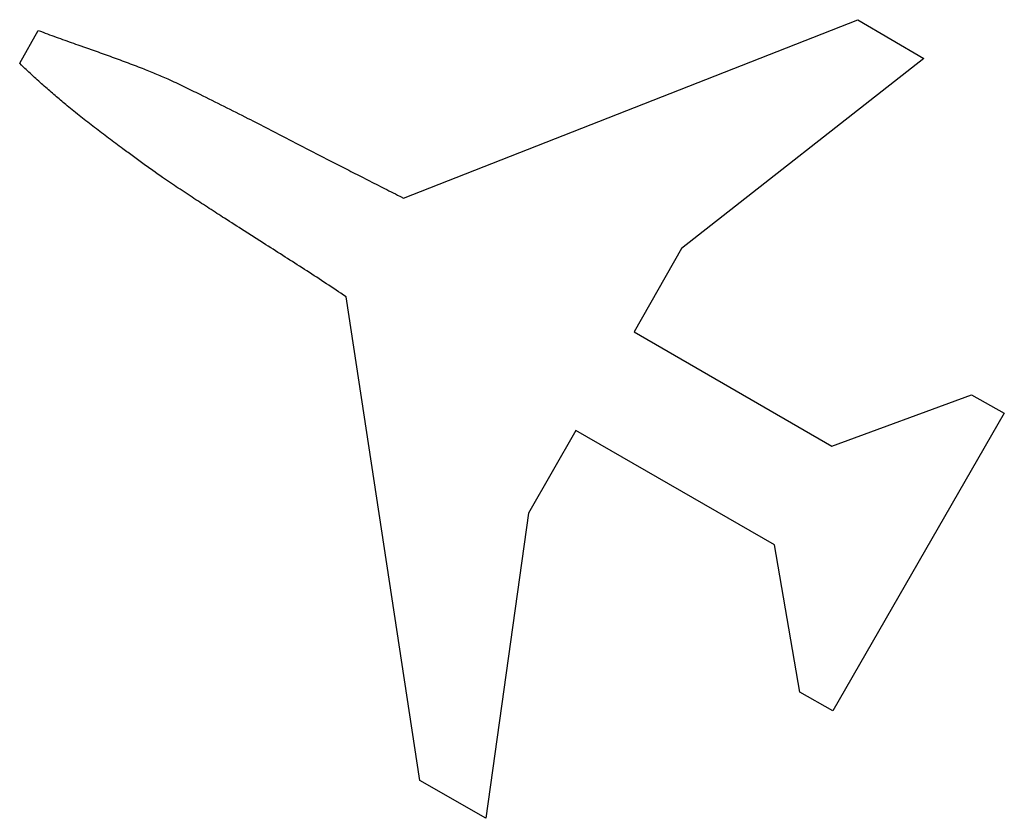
# Model space of a CAD drawing. Header units: millimetres. Extents: x 991 to 3513, y 5797 to 8647.
# Tile 3 of 12: x 1185 to 1703, y 6607 to 7027. Entities that reach past the tile are written whole.
import ezdxf

# ---------------------------------------------------------------- set-up
doc = ezdxf.new("R2010")
doc.units = ezdxf.units.MM
doc.header["$LTSCALE"] = 5
doc.layers.add('Značka', color=7, linetype='Continuous')

msp = doc.modelspace()

# ---------------------------------------------------------------- linework, layer by layer
at = {"layer": 'Značka', "color": 3}
msp.add_lwpolyline([(1612.55, 6663.5), (1595.21, 6673.19), (1581.96, 6750.66), (1477.44, 6810.81), (1452.46, 6767.48), (1430.02, 6606.92), (1395.35, 6626.8), (1356.61, 6881.15), (1355.2, 6882.09), (1353.79, 6883.03, 0.002422), (1343.59, 6889.77, 0.00171), (1333.33, 6896.42, 0.001011), (1323.19, 6902.93, 0.000368), (1313.04, 6909.4), (1302.81, 6915.93, -0.000828), (1292.58, 6922.48, -0.001058), (1284.52, 6927.69, -0.001405), (1276.48, 6932.93, -0.002043), (1268.22, 6938.4, -0.002869), (1260, 6943.95), (1258.59, 6944.91), (1257.19, 6945.88), (1256.04, 6946.71), (1254.9, 6947.53), (1252.61, 6949.18), (1250.33, 6950.82, -0.001044), (1244.67, 6954.93, -0.001368), (1239.02, 6959.07, -0.002418), (1231.59, 6964.59, -0.003205), (1224.22, 6970.2, -0.003991), (1216.94, 6975.88, -0.0048), (1209.76, 6981.69, -0.004253), (1204.08, 6986.44, -0.00441), (1198.49, 6991.29, -0.005389), (1192.59, 6996.59, -0.006559), (1186.81, 7002.02), (1185.8, 7003), (1184.79, 7003.99), (1194.48, 7021.32), (1195.8, 7020.82), (1197.13, 7020.32, 0.003019), (1206.24, 7016.97, 0.001689), (1215.38, 7013.71), (1223.89, 7010.71, -0.00174), (1232.38, 7007.68, -0.003136), (1240.81, 7004.58, -0.004156), (1249.19, 7001.36, -0.004805), (1255.95, 6998.65, -0.006853), (1262.64, 6995.78, -0.007798), (1271.17, 6991.82, -0.003046), (1279.62, 6987.68, -0.00114), (1292.23, 6981.39, -0.001405), (1304.81, 6975.04, -0.001055), (1315.63, 6969.52, -0.000517), (1326.43, 6963.97), (1337.32, 6958.35), (1348.21, 6952.73), (1356.86, 6948.28, 0.000472), (1365.52, 6943.85, 0.000802), (1374.53, 6939.26, 0.001269), (1383.56, 6934.7), (1385.12, 6933.92), (1386.69, 6933.14), (1625.8, 7026.92), (1660.47, 7006.53), (1533.01, 6906.63), (1508.03, 6862.8), (1612.04, 6802.65), (1685.46, 6829.67), (1702.79, 6819.98), (1612.55, 6663.5)], format="xyb", dxfattribs=at)

doc.saveas('drawing.dxf')
